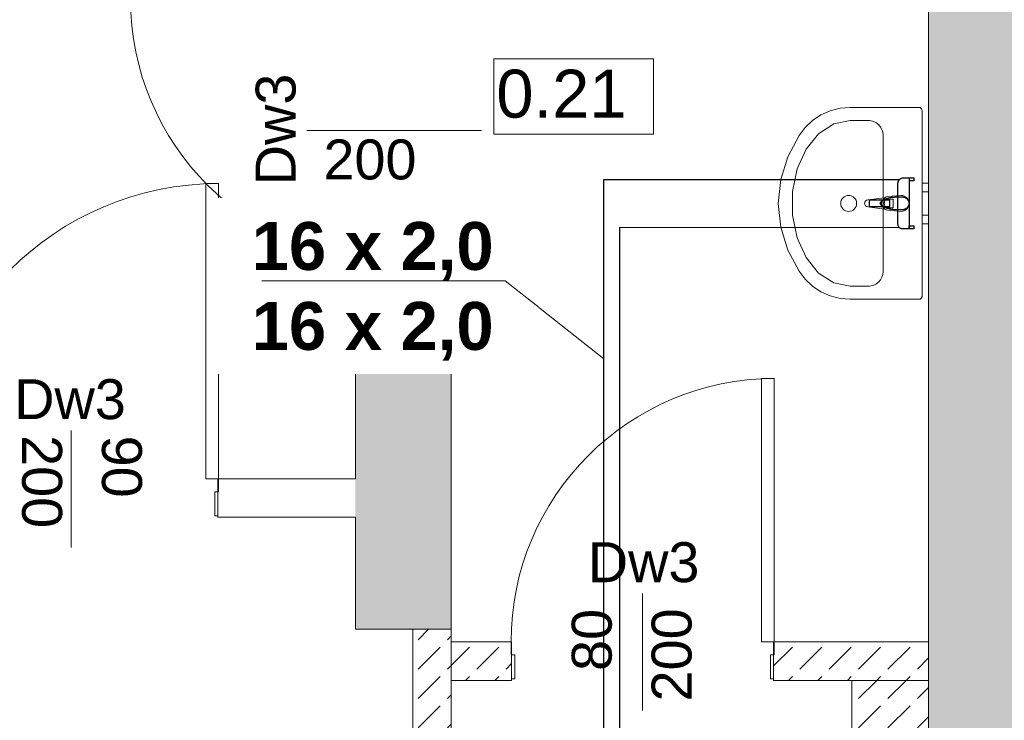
# Model space of a CAD drawing. Header units: millimetres. Extents: x 922208 to 1069538, y -182208 to -99877.
# Tile 238 of 256: x 991896 to 994978, y -135907 to -133716. Entities that reach past the tile are written whole.
import ezdxf
from ezdxf import colors
from ezdxf.entities.mleader import LeaderData, LeaderLine
from ezdxf.lldxf.tags import DXFTag
from ezdxf.math import Vec2, Vec3

# ---------------------------------------------------------------- set-up
doc = ezdxf.new("R2010")
doc.units = ezdxf.units.MM
doc.header["$MEASUREMENT"] = 0
doc.linetypes.add('DASHED2', pattern=[0.09525, 0.0635, -0.03175])
doc.linetypes.add('HIDDEN', pattern=[20, 10, -10])
for name, color, linetype, lineweight, true_color in [('IS_Działka wody ciepłej', 1, 'DASHED2', 30, 0xff0000), ('IS_Działka wody zimnej', 5, 'Continuous', 30, 0x0000ff), ('Nowe_220-A Ściany_Nr_pióra__45', 7, 'Continuous', 15, 0x40a5ff)]:
    doc.layers.add(name, color=color, linetype=linetype, lineweight=lineweight, true_color=true_color)
doc.layers.add('IS_Odbiorniki', color=7, linetype='SOLID')
for name, color, linetype, lineweight in [('IS_POWRÓT', 5, 'HIDDEN', 30), ('Nowe_0_Nr_pióra__75', 6, 'Continuous', 15), ('Nowe_210-A Pomieszczenia_Nr_pióra__41', 7, 'Continuous', 15), ('Nowe_220-A Ściany_Nr_pióra__1', 7, 'Continuous', 13), ('Nowe_220-A Ściany_Nr_pióra__169', 7, 'Continuous', 5), ('Nowe_220-A Ściany_Nr_pióra__19', 255, 'Continuous', 0), ('Nowe_220-A Ściany_Nr_pióra__23', 7, 'Continuous', 15), ('Nowe_220-A Ściany_Nr_pióra__27', 7, 'Continuous', 25), ('Nowe_220-A Ściany_Nr_pióra__3', 7, 'Continuous', 13), ('Nowe_220-A Ściany_Nr_pióra__7', 7, 'Continuous', 13)]:
    doc.layers.add(name, color=color, linetype=linetype, lineweight=lineweight)
doc.styles.add('I_Romans', font='arial.ttf', dxfattribs={"height": 15})
doc.styles.add('STYL_AUTOMATYCZNY_1', font='arial.ttf')
tags = doc.linetypes.add('SOLID', pattern=[10, 10, 0]).pattern_tags.tags
tags[6:7] = [DXFTag(74, 4), DXFTag(75, 0), DXFTag(340, '0'), DXFTag(46, 0.0), DXFTag(50, 0.0), DXFTag(44, 0.0), DXFTag(45, 0.0)]
tags[4:5] = [DXFTag(74, 4), DXFTag(75, 0), DXFTag(340, '0'), DXFTag(46, 0.0), DXFTag(50, 0.0), DXFTag(44, 0.0), DXFTag(45, 0.0)]
pattern_1 = [(45, (889452.8, -161761.4), (-91.92388, 91.92388), [97.5, -32.5]), (45, (889452.8, -161669.48), (-91.92388, 91.92388), [97.5, -32.5])]

# ---------------------------------------------------------------- blocks, each defined once
blk = doc.blocks.new('parter01')
at = {"layer": 'Nowe_220-A Ściany_Nr_pióra__169', "linetype": 'Continuous', "lineweight": 0}
h = blk.add_hatch(dxfattribs=at)
h.set_pattern_fill('BETON', scale=10, style=0, pattern_type=2)
h.set_pattern_definition(pattern_1)
h.paths.add_polyline_path([(993246.55073, -110130.02068), (993246.55073, -109070.02068), (993126.55073, -109070.02068), (993126.55073, -110130.02068)])
h = blk.add_hatch(dxfattribs=at)
h.set_pattern_fill('BETON', scale=10, style=0, pattern_type=2)
h.set_pattern_definition(pattern_1)
h.paths.add_polyline_path([(993246.55073, -109230.02068), (993435.77867, -109230.02068), (993435.77867, -109110.02068), (993246.55073, -109110.02068)])
h = blk.add_hatch(dxfattribs=at)
h.set_pattern_fill('BETON', scale=10, style=0, pattern_type=2)
h.set_pattern_definition(pattern_1)
h.paths.add_polyline_path([(994255.77866, -109110.02068), (994255.77866, -109230.02068), (994740.39011, -109230.02068), (994740.39011, -109110.02068)])
h = blk.add_hatch(dxfattribs=at)
h.set_pattern_fill('BETON', scale=10, style=0, pattern_type=2)
h.set_pattern_definition(pattern_1)
h.paths.add_polyline_path([(994500.39011, -109710.02068), (994500.39011, -109230.02068), (994740.39011, -109230.02068), (994740.39011, -109710.02068)])
at = {"layer": 'Nowe_220-A Ściany_Nr_pióra__19', "linetype": 'Continuous', "lineweight": 0}
for points in [[(995140.39011, -107210.02068), (994740.39011, -106860.02068), (994740.39011, -107210.02068)], [(994740.39011, -107210.02068), (994740.39011, -112850.02068), (995140.39011, -112850.02068), (995140.39011, -107210.02068)], [(993246.55072, -107920.02068), (992946.55073, -107920.02068), (992946.55073, -109070.02068), (993246.55072, -109070.02068)]]:
    blk.add_hatch(color=255, dxfattribs=at).paths.add_polyline_path(points)
at = {"layer": 'Nowe_0_Nr_pióra__75', "color": 6, "linetype": 'Continuous', "lineweight": 0}
for p, q in [((994443.88587, -107489.41312), (994396.55421, -107520.04788)), ((994495.39011, -107478.91811), (994443.88587, -107489.41312)), ((994551.64011, -107478.91811), (994495.39011, -107478.91811)), ((994396.55421, -107520.04788), (994357.22964, -107568.34056)), ((994598.51511, -107524.37266), (994598.51511, -107951.64539)), ((994357.22964, -107568.34056), (994329.09801, -107630.37877)), ((994329.09801, -107630.37877), (994314.43837, -107701.13654)), ((994314.43837, -107701.13654), (994314.43837, -107774.8815)), ((994614.9841, -107724.40902), (994629.8547, -107724.40902)), ((994629.8547, -107724.40902), (994629.8547, -107751.60902)), ((994314.43837, -107774.8815), (994329.09801, -107845.63928)), ((994629.8547, -107751.60902), (994614.9841, -107751.60902)), ((994329.09801, -107845.63928), (994357.22964, -107907.67748)), ((994357.22964, -107907.67748), (994396.55421, -107955.97016)), ((994396.55421, -107955.97016), (994443.88587, -107986.60493)), ((994443.88587, -107986.60493), (994495.39011, -107997.09993)), ((994495.39011, -107997.09993), (994551.64011, -107997.09993))]:
    blk.add_line(p, q, dxfattribs=at)
for points in [[(994495.39011, -108038.00902), (994711.01511, -108038.00902), (994712.64306, -108037.87091), (994714.22154, -108037.46077), (994715.70261, -108036.79107), (994717.04124, -108035.88215), (994718.19677, -108034.76164), (994719.13409, -108033.46357), (994719.82472, -108032.02739), (994720.24768, -108030.49673), (994720.39011, -108028.91811), (994720.39011, -107738.00902), (994720.39011, -107447.09993), (994720.24768, -107445.52131), (994719.82472, -107443.99066), (994719.13409, -107442.55448), (994718.19677, -107441.25641), (994717.04124, -107440.13589), (994715.70261, -107439.22697), (994714.22154, -107438.55727), (994712.64306, -107438.14713), (994711.01511, -107438.00902), (994495.39011, -107438.00902), (994463.62558, -107440.67346), (994432.80473, -107448.58761), (994403.84317, -107461.51636), (994377.6013, -107479.07562), (994354.85872, -107500.74373), (994336.29108, -107525.87699), (994300.14945, -107591.95318), (994277.90117, -107663.56934), (994270.39011, -107738.00902), (994277.90117, -107812.44871), (994300.14945, -107884.06486), (994336.29108, -107950.14106), (994354.85872, -107975.27431), (994377.6013, -107996.94243), (994403.84317, -108014.50169), (994432.80473, -108027.43044), (994463.62558, -108035.34459)], [(994720.39011, -107674.50902), (994720.39011, -107701.50902), (994740.39011, -107701.50902), (994740.39011, -107674.50902)], [(994720.39011, -107774.50902), (994720.39011, -107801.50902), (994740.39011, -107801.50902), (994740.39011, -107774.50902)]]:
    blk.add_lwpolyline(points, close=True, dxfattribs=at)
blk.add_lwpolyline([(994654.76511, -107713.00902), (994612.81229, -107717.00902, 0.1210195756), (994603.29884, -107720.27925), (994550.36511, -107726.90902, 0.8825662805), (994550.36511, -107749.10902), (994603.29884, -107755.73879, 0.1210195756), (994612.81229, -107759.00902), (994654.76511, -107763.00902, 1)], format="xyb", close=True, dxfattribs=at)
blk.add_circle((994490.71011, -107738.00902), 25, dxfattribs=at)
for centre, radius, start, end in [((994614.71221, -107738.00902), 21.08577, 122.77102538, 237.22897462), ((994614.9841, -107738.00902), 13.6, 90, 270)]:
    blk.add_arc(centre, radius, start, end, dxfattribs=at)
for centre, start_param, end_param in [((994551.64011, -107524.37266), 0, 1.5707963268), ((994551.64011, -107951.64539), 4.7123889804, 6.2831853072)]:
    blk.add_ellipse(centre, major_axis=(46.875, 0), ratio=0.9696969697, start_param=start_param, end_param=end_param, dxfattribs=at)
at = {"layer": 'Nowe_210-A Pomieszczenia_Nr_pióra__41', "color": 7, "linetype": 'Continuous', "lineweight": 0}
for p, q in [((993379.93988, -107285.56428), (993880.31988, -107285.56428)), ((993379.93988, -107521.27878), (993379.93988, -107285.56428)), ((993880.31988, -107285.56428), (993880.31988, -107521.27878)), ((993880.31988, -107521.27878), (993379.93988, -107521.27878))]:
    blk.add_line(p, q, dxfattribs=at)
at = {"layer": 'Nowe_220-A Ściany_Nr_pióra__1', "color": 7, "linetype": 'Continuous', "lineweight": 0, "flags": 128}
blk.add_lwpolyline([(994500.39011, -109710.02068), (994740.39011, -109710.02068), (994740.39011, -109230.02068), (994500.39011, -109230.02068)], close=True, dxfattribs=at)
at = {"layer": 'Nowe_220-A Ściany_Nr_pióra__23', "color": 7, "linetype": 'Continuous', "lineweight": 0}
for p, q in [((993066.55073, -107922.02068), (993066.55073, -107920.02068)), ((993066.55073, -107920.02068), (993181.55073, -107920.02068)), ((993106.55073, -107922.02068), (993066.55073, -107922.02068)), ((993181.55073, -107910.02068), (993106.55073, -107910.02068)), ((993106.55073, -107910.02068), (993106.55073, -107922.02068)), ((993181.55073, -107920.02068), (993181.55073, -107910.02068)), ((992516.55073, -108715.02068), (992516.55073, -108600.02068)), ((992516.55073, -108600.02068), (992518.55073, -108600.02068)), ((992518.55073, -108600.02068), (992518.55073, -108640.02068)), ((992518.55073, -108640.02068), (992506.55073, -108640.02068)), ((992506.55073, -108640.02068), (992506.55073, -108715.02068)), ((992506.55073, -108715.02068), (992516.55073, -108715.02068)), ((993433.77866, -109150.02068), (993433.77866, -109110.02068)), ((993433.77866, -109110.02068), (993435.77866, -109110.02068)), ((993435.77866, -109110.02068), (993435.77866, -109225.02068)), ((994255.77866, -109225.02068), (994255.77866, -109110.02068)), ((994255.77866, -109110.02068), (994257.77866, -109110.02068)), ((994257.77866, -109110.02068), (994257.77866, -109150.02068)), ((993445.77866, -109150.02068), (993433.77866, -109150.02068)), ((993445.77866, -109225.02068), (993445.77866, -109150.02068)), ((994257.77866, -109150.02068), (994245.77866, -109150.02068)), ((994245.77866, -109150.02068), (994245.77866, -109225.02068)), ((993435.77866, -109225.02068), (993445.77866, -109225.02068)), ((994245.77866, -109225.02068), (994255.77866, -109225.02068))]:
    blk.add_line(p, q, dxfattribs=at)
at = {"layer": 'Nowe_220-A Ściany_Nr_pióra__27', "color": 7, "linetype": 'Continuous', "lineweight": 0}
for p, q in [((992946.55073, -107920.02068), (993066.55073, -107920.02068)), ((992946.55073, -107920.02068), (993066.55073, -107920.02068)), ((993066.55073, -107920.02068), (993181.55073, -107920.02068)), ((993066.55073, -107920.02068), (993181.55073, -107920.02068)), ((993066.55073, -107920.02068), (993181.55073, -107920.02068)), ((993181.55073, -107920.02068), (993246.55073, -107920.02068)), ((993181.55073, -107920.02068), (993246.55073, -107920.02068)), ((992516.5507, -108600.02068), (992516.55075, -108715.02079)), ((992516.55073, -108600.02068), (992516.55073, -108715.02068)), ((992516.55073, -108600.02068), (992516.55073, -108715.02068)), ((992516.55073, -108715.02068), (992516.55073, -108720.02068)), ((992516.55075, -108720.02079), (992736.55073, -108720.02068)), ((993435.77866, -109110.02068), (993435.77866, -109225.02068)), ((993435.77866, -109110.02068), (993435.77866, -109225.02068)), ((993435.77866, -109110.02068), (993435.77866, -109225.02068)), ((994255.77866, -109110.02068), (994255.77866, -109225.02068)), ((994255.77866, -109110.02068), (994255.77866, -109225.02068)), ((994255.77866, -109110.02068), (994255.77866, -109225.02068)), ((993435.77866, -109225.02068), (993435.77866, -109230.02068)), ((993435.77866, -109225.02068), (993435.77866, -109230.02068)), ((994255.77866, -109225.02068), (994255.77866, -109230.02068)), ((994255.77866, -109225.02068), (994255.77866, -109230.02068))]:
    blk.add_line(p, q, dxfattribs=at)
for points in [[(994740.39011, -107100.02068), (994740.39011, -112610.02068)], [(992946.55073, -107920.02068), (992946.55073, -108600.02068)], [(993246.55073, -109070.02068), (993246.55073, -107920.02068)], [(992946.55073, -108600.02068), (992516.5507, -108600.02068)], [(992736.55073, -108720.02068), (992946.55073, -108720.02068)], [(992946.55073, -108720.02068), (992946.55073, -109070.02068)], [(992946.55073, -109070.02068), (993246.55073, -109070.02068)], [(993126.55073, -109070.02068), (993126.55073, -110250.02068)], [(993126.55073, -109070.02068), (993246.55073, -109070.02068)], [(993246.55073, -109230.02068), (993246.55073, -109070.02068)], [(993435.77867, -109110.02068), (993246.55073, -109110.02068)], [(994740.39011, -109110.02068), (994255.77866, -109110.02068)], [(993246.55073, -110130.02068), (993246.55073, -109230.02068)], [(993246.55073, -109230.02068), (993435.77867, -109230.02068)], [(994255.77866, -109230.02068), (994740.39011, -109230.02068)], [(994740.39011, -109350.02068), (994740.39011, -109230.02068)]]:
    blk.add_lwpolyline(points, dxfattribs=at)
at = {"layer": 'Nowe_220-A Ściany_Nr_pióra__3', "color": 7, "linetype": 'Continuous', "lineweight": 0}
for p, q in [((992478.55073, -108600.02068), (992478.55073, -107676.02068)), ((992478.55073, -107676.02068), (992518.55073, -107676.02068)), ((992518.55073, -107676.02068), (992518.55073, -108600.02068)), ((994217.77866, -109110.02068), (994217.77866, -108286.02068)), ((994217.77866, -108286.02068), (994257.77866, -108286.02068)), ((994257.77866, -108286.02068), (994257.77866, -109110.02068)), ((992518.55073, -108600.02068), (992478.55073, -108600.02068)), ((994257.77866, -109110.02068), (994217.77866, -109110.02068))]:
    blk.add_line(p, q, dxfattribs=at)
for centre, radius, start, end in [((993066.55073, -107098.02068), 824, 180, 270), ((992518.55073, -108600.02068), 924, 90, 180), ((994257.77866, -109110.02068), 824, 90, 180)]:
    blk.add_arc(centre, radius, start, end, dxfattribs=at)
at = {"layer": 'Nowe_220-A Ściany_Nr_pióra__45', "color": 161, "linetype": 'Continuous', "lineweight": 0, "true_color": 0x40a5ff}
for p, q in [((992794.76502, -107510.02068), (993341.1513, -107510.02068)), ((992056.55073, -108448.23497), (992056.55073, -108814.62126)), ((993845.77866, -108958.23497), (993845.77866, -109324.62126))]:
    blk.add_line(p, q, dxfattribs=at)
at = {"layer": 'Nowe_210-A Pomieszczenia_Nr_pióra__41', "color": 7, "linetype": 'Continuous', "lineweight": 0, "insert": (993630.12988, -107319.85), "char_height": 150, "attachment_point": 2, "style": 'STYL_AUTOMATYCZNY_1'}
blk.add_mtext('\\A1;{\\pqc;\\pt0,25;\\fArial|b0|i0|c238|p0;\\W1.000000;0.21\\fArial|b0|i0|c238|p0;\\W1.000000;\\A1{\\H.66x;\\S^  ;}\\fArial|b0|i0|c238|p0;\\W1.000000;\\fArial|b0|i0|c238|p0;\\W1.000000;\\A1{\\H.66x;\\S^  ;}}', dxfattribs=at)
at = {"layer": 'Nowe_220-A Ściany_Nr_pióra__7', "color": 7, "linetype": 'Continuous', "lineweight": 0, "char_height": 125, "style": 'STYL_AUTOMATYCZNY_1'}
for s, insert, attachment_point in [('\\A1;{\\pql;\\pt0;\\fArial|b0|i0|c238|p0;\\W1.000000;200\\fArial|b0|i0|c238|p0;\\W1.000000;\\A1{\\H.66x;\\S^  ;}\\fArial|b0|i0|c238|p0;\\W1.000000;\\fArial|b0|i0|c238|p0;\\W1.000000;}', (992846.55073, -107699.61289), 7), ('\\A1;{\\pqr;\\pt0;\\fArial|b0|i0|c238|p0;\\W1.000000;Dw3\\fArial|b0|i0|c238|p0;\\W1.000000;\\fArial|b0|i0|c238|p0;\\W1.000000;\\fArial|b0|i0|c238|p0;\\W1.000000;}', (992228.02123, -108414.69659), 9), ('\\A1;{\\pql;\\pt0;\\fArial|b0|i0|c238|p0;\\W1.000000;Dw3\\fArial|b0|i0|c238|p0;\\W1.000000;\\fArial|b0|i0|c238|p0;\\W1.000000;\\fArial|b0|i0|c238|p0;\\W1.000000;}', (993674.30816, -108924.69659), 7)]:
    blk.add_mtext(s, dxfattribs=dict(at, insert=insert, attachment_point=attachment_point))
for s, insert, attachment_point, rotation in [('\\A1;{\\pql;\\pt0;\\fArial|b0|i0|c238|p0;\\W1.000000;Dw3\\fArial|b0|i0|c238|p0;\\W1.000000;\\fArial|b0|i0|c238|p0;\\W1.000000;\\fArial|b0|i0|c238|p0;\\W1.000000;}', (992761.22664, -107681.49118), 7, 90), ('\\A1;{\\pqr;\\pt0;\\fArial|b0|i0|c238|p0;\\W1.000000;200\\fArial|b0|i0|c238|p0;\\W1.000000;\\A1{\\H.66x;\\S^  ;}\\fArial|b0|i0|c238|p0;\\W1.000000;\\fArial|b0|i0|c238|p0;\\W1.000000;}', (991866.95853, -108786.04218), 9, 270), ('\\A1;{\\pqr;\\pt0;\\fArial|b0|i0|c238|p0;\\W1.000000;90\\fArial|b0|i0|c238|p0;\\W1.000000;\\A1{\\H.66x;\\S^  ;}\\fArial|b0|i0|c238|p0;\\W1.000000;\\fArial|b0|i0|c238|p0;\\W1.000000;}', (992116.95853, -108690.70168), 9, 270), ('\\A1;{\\pql;\\pt0;\\fArial|b0|i0|c238|p0;\\W1.000000;80\\fArial|b0|i0|c238|p0;\\W1.000000;\\A1{\\H.66x;\\S^  ;}\\fArial|b0|i0|c238|p0;\\W1.000000;\\fArial|b0|i0|c238|p0;\\W1.000000;}', (993785.37086, -109200.70168), 7, 90), ('\\A1;{\\pql;\\pt0;\\fArial|b0|i0|c238|p0;\\W1.000000;200\\fArial|b0|i0|c238|p0;\\W1.000000;\\A1{\\H.66x;\\S^  ;}\\fArial|b0|i0|c238|p0;\\W1.000000;\\fArial|b0|i0|c238|p0;\\W1.000000;}', (994035.37086, -109296.04218), 7, 90)]:
    blk.add_mtext(s, dxfattribs=dict(at, insert=insert, attachment_point=attachment_point, rotation=rotation))
blk = doc.blocks.new('kran')
at = {"layer": 'IS_Odbiorniki'}
for p, q in [((66380.1, 49449.8), (66360.1, 49449.8)), ((66360.1, 49449.8), (66360.1, 49384.8)), ((66380.1, 49384.8), (66380.1, 49449.8)), ((66380.1, 49449.8), (66380.1, 49449.8)), ((66360.1, 49384.8), (66380.1, 49384.8)), ((66290.1, 49309.8), (66290.1, 49324.8)), ((66290.1, 49324.8), (66300.1, 49324.8)), ((66300.1, 49324.8), (66300.1, 49309.8)), ((66440.1, 49309.8), (66440.1, 49324.8)), ((66450.1, 49324.8), (66450.1, 49309.8)), ((66300.1, 49309.8), (66290.1, 49309.8)), ((66450.1, 49309.8), (66440.1, 49309.8))]:
    blk.add_line(p, q, dxfattribs=at)
for points, knots in [([(66350.1, 49364.8), (66350.1, 49367), (66350.3, 49371.5), (66351, 49378.2), (66352.1, 49384.6), (66353.5, 49390.7), (66355.3, 49396.4), (66357.3, 49401.5), (66359.5, 49405.9), (66361.9, 49409.6), (66364.5, 49412.4), (66367.2, 49414.3), (66369.2, 49414.8), (66370.1, 49414.8)], [0, 0, 0, 0, 0.680365, 1.352598, 2.007974, 2.637404, 3.231713, 3.781963, 4.279934, 4.718988, 5.095816, 5.41425, 5.692788, 5.692788, 5.692788, 5.692788]), ([(66370.1, 49414.8), (66371.1, 49414.8), (66373.1, 49414.3), (66375.8, 49412.4), (66378.3, 49409.6), (66380.7, 49405.9), (66383, 49401.5), (66385, 49396.4), (66386.7, 49390.7), (66388.2, 49384.6), (66389.3, 49378.2), (66390, 49371.5), (66390.1, 49367), (66390.1, 49364.8)], [0, 0, 0, 0, 0.278538, 0.596972, 0.9738, 1.412854, 1.910826, 2.461075, 3.055384, 3.684814, 4.34019, 5.012423, 5.692788, 5.692788, 5.692788, 5.692788]), ([(66290.1, 49339.8), (66290.1, 49341), (66290.2, 49343.5), (66290.6, 49346.9), (66291.2, 49349.8), (66292.2, 49352.4), (66293.6, 49354.5), (66295.4, 49356.3), (66297.5, 49357.6), (66300.1, 49358.6), (66303, 49359.3), (66306.4, 49359.7), (66308.8, 49359.8), (66310.1, 49359.8)], [0, 0, 0, 0, 0.384885, 0.724568, 1.024891, 1.293879, 1.542296, 1.783488, 2.031905, 2.300893, 2.601217, 2.940899, 3.325784, 3.325784, 3.325784, 3.325784]), ([(66310.1, 49359.8), (66313.1, 49359.8), (66319.4, 49359.8), (66329.4, 49359.8), (66340.4, 49359.8), (66352, 49359.8), (66364, 49359.8), (66376.2, 49359.8), (66388.2, 49359.8), (66399.9, 49359.8), (66410.8, 49359.8), (66420.8, 49359.8), (66427.2, 49359.8), (66430.1, 49359.8)], [0, 0, 0, 0, 0.888054, 1.897821, 3.002254, 4.174305, 5.386927, 6.613073, 7.825695, 8.997746, 10.102179, 11.111946, 12, 12, 12, 12]), ([(66350.1, 49344.8), (66350.1, 49345.2), (66350.1, 49346.1), (66350.1, 49347.5), (66350.1, 49349), (66350.1, 49350.5), (66350.1, 49352.1), (66350.1, 49353.8), (66350.1, 49355.6), (66350.1, 49357.7), (66350.1, 49359.8), (66350.1, 49362.2), (66350.1, 49363.9), (66350.1, 49364.8)], [0, 0, 0, 0, 0.136739, 0.275733, 0.419234, 0.569497, 0.728775, 0.899324, 1.083396, 1.283246, 1.501127, 1.739294, 2, 2, 2, 2]), ([(66370.1, 49324.8), (66369.2, 49324.8), (66367.4, 49324.9), (66364.7, 49325.6), (66362.1, 49326.7), (66359.7, 49328.2), (66357.4, 49330), (66355.3, 49332), (66353.6, 49334.3), (66352.1, 49336.7), (66351, 49339.3), (66350.3, 49342), (66350.1, 49343.8), (66350.1, 49344.8)], [0, 0, 0, 0, 0.273037, 0.549292, 0.830058, 1.115075, 1.403036, 1.692041, 1.980001, 2.265018, 2.545785, 2.82204, 3.095076, 3.095076, 3.095076, 3.095076]), ([(66390.1, 49344.8), (66390.1, 49343.8), (66390, 49342), (66389.3, 49339.3), (66388.1, 49336.7), (66386.7, 49334.3), (66384.9, 49332), (66382.9, 49330), (66380.6, 49328.2), (66378.1, 49326.7), (66375.6, 49325.6), (66372.9, 49324.9), (66371, 49324.8), (66370.1, 49324.8)], [0, 0, 0, 0, 0.273037, 0.549292, 0.830058, 1.115075, 1.403036, 1.692041, 1.980001, 2.265018, 2.545785, 2.82204, 3.095076, 3.095076, 3.095076, 3.095076]), ([(66390.1, 49364.8), (66390.1, 49364.3), (66390.1, 49363.2), (66390.1, 49361.5), (66390.1, 49359.7), (66390.1, 49357.8), (66390.1, 49355.8), (66390.1, 49353.7), (66390.1, 49351.7), (66390.1, 49349.8), (66390.1, 49348), (66390.1, 49346.3), (66390.1, 49345.3), (66390.1, 49344.8)], [0, 0, 0, 0, 0.148009, 0.316304, 0.500376, 0.695718, 0.897821, 1.102179, 1.304282, 1.499624, 1.683696, 1.851991, 2, 2, 2, 2]), ([(66430.1, 49359.8), (66431, 49359.8), (66432.8, 49359.7), (66435.5, 49359.3), (66438.1, 49358.6), (66440.6, 49357.6), (66442.9, 49356.2), (66444.9, 49354.5), (66446.7, 49352.4), (66448.2, 49349.9), (66449.3, 49346.9), (66450, 49343.5), (66450.1, 49341), (66450.1, 49339.8)], [0, 0, 0, 0, 0.272276, 0.542692, 0.810227, 1.07504, 1.338798, 1.604973, 1.87895, 2.16785, 2.480019, 2.824368, 3.209791, 3.209791, 3.209791, 3.209791]), ([(66290.1, 49324.8), (66290.1, 49324.8), (66290.1, 49325), (66290.1, 49325.3), (66290.1, 49326), (66290.1, 49326.8), (66290.1, 49327.9), (66290.1, 49329.3), (66290.1, 49330.9), (66290.1, 49332.8), (66290.1, 49334.9), (66290.1, 49337.2), (66290.1, 49338.9), (66290.1, 49339.8)], [0, 0, 0, 0, 0.012397, 0.049587, 0.11157, 0.198347, 0.309917, 0.446281, 0.607438, 0.793388, 1.004132, 1.239669, 1.5, 1.5, 1.5, 1.5]), ([(66450.1, 49324.8), (66446.5, 49324.8), (66438.6, 49324.8), (66425.7, 49324.8), (66411, 49324.8), (66395.2, 49324.8), (66378.6, 49324.8), (66361.7, 49324.8), (66345.1, 49324.8), (66329.2, 49324.8), (66314.6, 49324.8), (66301.7, 49324.8), (66293.7, 49324.8), (66290.1, 49324.8)], [0, 0, 0, 0, 1.082645, 2.38843, 3.867769, 5.471074, 7.14876, 8.85124, 10.528926, 12.132231, 13.61157, 14.917355, 16, 16, 16, 16]), ([(66450.1, 49339.8), (66450.1, 49338.9), (66450.1, 49337.2), (66450.1, 49334.9), (66450.1, 49332.8), (66450.1, 49330.9), (66450.1, 49329.3), (66450.1, 49327.9), (66450.1, 49326.8), (66450.1, 49326), (66450.1, 49325.3), (66450.1, 49325), (66450.1, 49324.8), (66450.1, 49324.8)], [0, 0, 0, 0, 0.260331, 0.495868, 0.706612, 0.892562, 1.053719, 1.190083, 1.301653, 1.38843, 1.450413, 1.487603, 1.5, 1.5, 1.5, 1.5])]:
    blk.add_open_spline(points, degree=3, knots=knots, dxfattribs=at)
blk = doc.blocks.new('_None')

msp = doc.modelspace()

# ---------------------------------------------------------------- block references
at = {"layer": 'IS_POWRÓT', "color": 27, "linetype": 'ByBlock', "lineweight": 30}
msp.add_blockref('parter01', (0, -26552.1), dxfattribs=at)

# ---------------------------------------------------------------- next in the draw order: linework, layer by layer
at = {"layer": 'IS_Działka wody ciepłej', "ltscale": 20}
msp.add_lwpolyline([(994598.3, -139282.1), (994598.3, -138964.2), (993724.4, -138964.2), (993724.4, -134215.1), (994650, -134215.3)], dxfattribs=at)
at = {"layer": 'IS_Działka wody zimnej', "ltscale": 1000}
msp.add_lwpolyline([(994648.3, -139282.1), (994648.3, -138914.2), (993774.4, -138914.2), (993774.4, -134364.9), (994650, -134365.2)], dxfattribs=at)

# ---------------------------------------------------------------- next in the draw order: block references
at = {"rotation": 89.99999956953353}
msp.add_blockref('kran', (1044004.5, -200660.2), dxfattribs=at)

# ---------------------------------------------------------------- next in the draw order: leaders
at = {"layer": 'IS_Działka wody ciepłej', "linetype": 'Continuous', "ltscale": 20}
ml = msp.add_multileader_mtext('Standard', dxfattribs=at)
ml.set_content('{\\fArial|b1|i0|c0|p34;\\C256;16 x 2,0\\P\\C5;16 x 2,0}', color=7, style='I_Romans')
ml.set_leader_properties(color=7, linetype='Continuous', lineweight=13)
ml.set_arrow_properties(name='NONE')
ml.build(insert=Vec2(0, 0))
ml.multileader.update_dxf_attribs({"has_dogleg": 0, "text_left_attachment_type": 6, "text_right_attachment_type": 6, "dogleg_length": 0.36, "arrow_head_size": 40})
ctx = ml.context
ctx.base_point, ctx.char_height, ctx.arrow_head_size, ctx.landing_gap_size, ctx.plane_origin = Vec3(992585.5, -134531.9), 150, 40, 50, Vec3(988791.4, -142511.8)
ctx.left_attachment, ctx.right_attachment, ctx.text_align_type = 6, 6, 1
notes = []
notes.append((ctx, [(0, (1, 1, 0), (993419.6, -134531.9), (-1, 0), 3.6, [(0, [(993724.4, -134776.6)], 256, [])])]))
ctx.mtext.insert, ctx.mtext.width, ctx.mtext.defined_height, ctx.mtext.alignment, ctx.mtext.flow_direction = Vec3(993000.8, -134348.4), 888.475, 300, 2, 5
ctx.mtext.has_bg_fill, ctx.mtext.bg_color, ctx.mtext.bg_scale_factor, ctx.mtext.bg_transparency, ctx.mtext.use_window_bg_color = 1, -1027028792, 1.5, 0, 1
for ctx, leaders in notes:
    for number, flags, end, landing, length, lines in leaders:
        leader = LeaderData()
        leader.index, (leader.has_last_leader_line, leader.has_dogleg_vector, leader.attachment_direction) = number, flags
        leader.last_leader_point, leader.dogleg_vector, leader.dogleg_length = Vec3(end), Vec3(landing), length
        for number, points, colour, breaks in lines:
            line = LeaderLine()
            line.index, line.vertices, line.color, line.breaks = number, Vec3.list(points), colors.encode_raw_color(colour), breaks
            leader.lines.append(line)
        ctx.leaders.append(leader)

doc.saveas('drawing.dxf')
